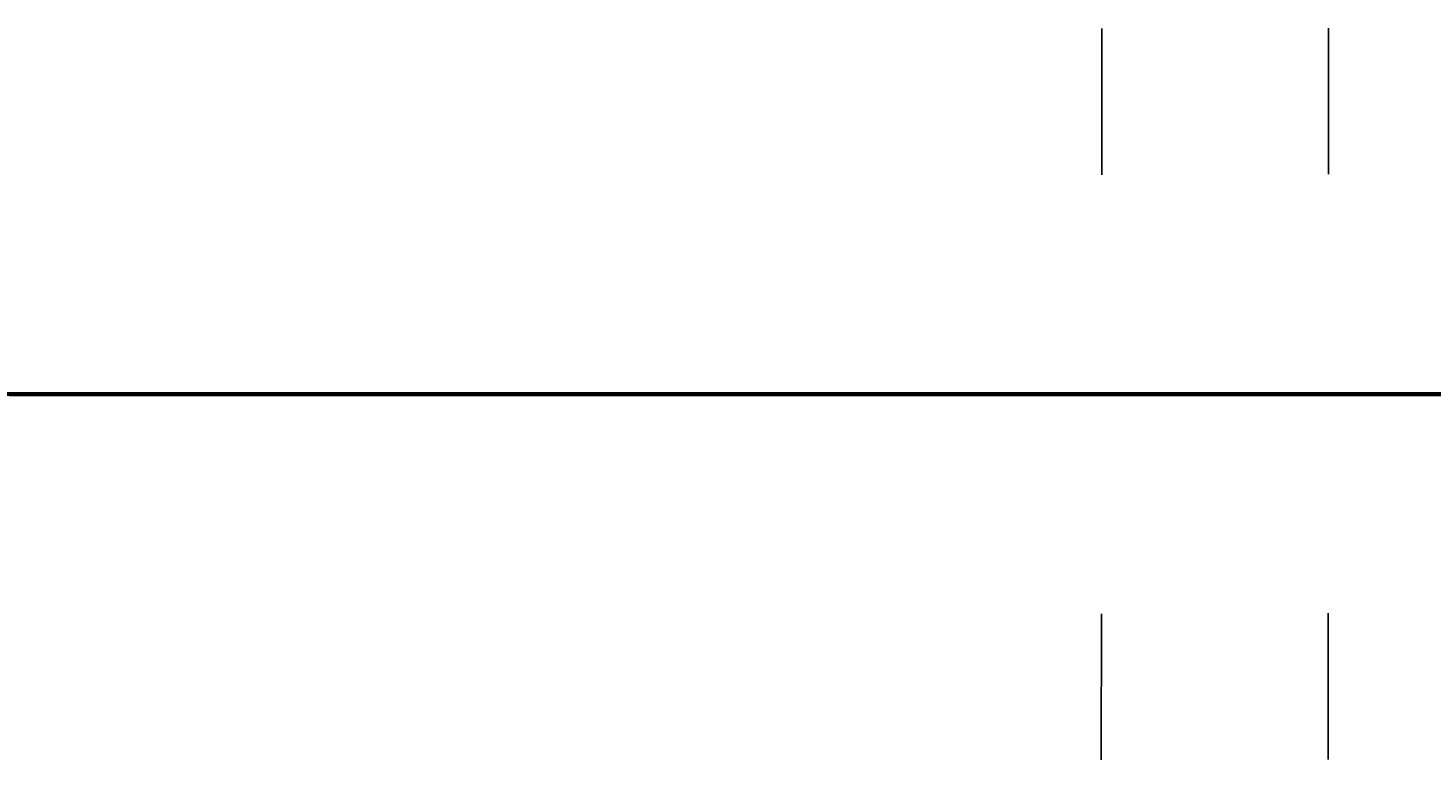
# Model space of a CAD drawing. Header units: millimetres. Extents: x -12354389001 to 271431, y -126469 to 48347.
# Tile 27 of 79: x -12343343971 to -12343024081, y -126173 to 41079. Entities that reach past the tile are written whole.
import ezdxf
from ezdxf.enums import TextEntityAlignment as Align

# ---------------------------------------------------------------- set-up
doc = ezdxf.new("R2010")
doc.units = ezdxf.units.MM
for name, pattern in [('1', [0]), ('4', [5, 3, -2]), ('BGS', [10, 0, 10])]:
    doc.linetypes.add(name, pattern=pattern)
doc.layers.get('0').update_dxf_attribs({"lineweight": 9})
doc.layers.add('00 opisy', color=7, linetype='Continuous', lineweight=25)
doc.layers.add('EBUPP', color=7, linetype='1', lineweight=30)
for name, color, linetype in [('EADOD', 7, 'Continuous'), ('EADTD', 7, 'Continuous'), ('EBUOA', 7, 'Continuous'), ('EBUPO', 5, '4'), ('EDZPD', 3, '1'), ('SDROK', 7, 'Continuous'), ('SDRPK', 7, '1'), ('SZNPM', 7, 'Continuous'), ('SZOPO', 7, 'BGS'), ('SZZPZ', 102, 'Continuous'), ('UCCOA', 6, 'Continuous'), ('UCCOO', 6, 'Continuous'), ('UCCPA', 6, '1'), ('UCCPOR', 6, '1'), ('UCCTO', 6, 'Continuous'), ('UEEOA', 1, 'Continuous'), ('UEEOO', 1, 'Continuous'), ('UEEPA', 1, '1'), ('UEEPON', 1, '1'), ('UEETO', 1, 'Continuous'), ('UGGPOR', 2, '1'), ('UKKOA', 7, 'Continuous'), ('UKKOO', 1, 'Continuous'), ('UKKPA', 1, '1'), ('UKKPB', 1, '1'), ('UKKTO', 1, 'Continuous'), ('UTTOO', 2, 'Continuous'), ('UTTPO', 1, '1'), ('UTTTO', 2, 'Continuous'), ('UWWOA', 5, 'Continuous'), ('UWWOO', 5, 'Continuous'), ('UWWPA', 5, '1'), ('UWWPO', 5, '4'), ('UWWTO', 5, 'Continuous'), ('WUKOS', 7, 'Continuous'), ('WUKPS', 7, '1'), ('ZAKRES', 2, '1')]:
    doc.layers.add(name, color=color, linetype=linetype)
doc.styles.get("Standard").update_dxf_attribs({"font": 'arial.ttf'})

# ---------------------------------------------------------------- blocks, each defined once
blk = doc.blocks.new('GRO')
blk.add_circle((0, 0), 0.09)
blk = doc.blocks.new('BUJ')
blk.add_circle((0, 0), 0.35)
blk = doc.blocks.new('OSM')
blk.add_line((0, 0.5), (0, 1.1667))
blk.add_circle((0, 0), 0.5)
blk = doc.blocks.new('DLI')
blk.add_circle((0, 0), 0.09)
for centre, start, end in [((0, 0.750093), 30.14144, 149.85856), ((-0.713298, 0.231779), 102.145781, 221.858708), ((0.713298, 0.231779), 318.141292, 77.854219), ((-0.440797, -0.606751), 174.149498, 293.852913), ((0.440797, -0.606751), 246.147087, 5.850502)]:
    blk.add_arc(centre, 0.75, start, end)
blk = doc.blocks.new('TRA')
for p, q in [((-5.5, 2.7539), (-5.5, 1.7539)), ((-4.5, 2.7539), (-4.5, 1.7539)), ((4.5, 2.7539), (4.5, 1.7539)), ((5.5, 2.7539), (5.5, 1.7539)), ((-0.5, -2.2461), (-0.5, -3.2461)), ((0.5, -2.2461), (0.5, -3.2461))]:
    blk.add_line(p, q)
blk = doc.blocks.new('DIG')
for p, q in [((-0.6024, 0.1875), (-0.9874, 1.3242)), ((-0.9874, 1.3242), (-0.0078, 0.6309)), ((-0.0078, 0.6309), (0.9542, 1.3483)), ((0.9542, 1.3483), (0.5976, 0.2024)), ((-1.5645, -0.5299), (-0.6024, 0.1875)), ((0.5976, 0.2024), (1.5772, -0.4909)), ((-0.3645, -0.515), (-1.5645, -0.5299)), ((0.0205, -1.6517), (-0.3645, -0.515)), ((0.3772, -0.5058), (0.0205, -1.6517)), ((1.5772, -0.4909), (0.3772, -0.5058))]:
    blk.add_line(p, q)
blk.add_circle((0, 0), 0.09)
blk = doc.blocks.new('WLZ')
blk.add_circle((0, 0), 0.4)
blk = doc.blocks.new('SLS')
blk.add_circle((0, 0), 0.35)
blk = doc.blocks.new('LAT')
for p, q in [((0, 1.2), (0, 2)), ((-2, 0), (-1.2, 0)), ((1.2, 0), (2, 0)), ((0, -1.2), (0, -2))]:
    blk.add_line(p, q)
blk = doc.blocks.new('STE')
for p, q in [((-1, 0.5), (-1, -0.5)), ((1, 0.5), (1, -0.5)), ((-1, 0), (1, 0))]:
    blk.add_line(p, q)
blk = doc.blocks.new('KRA')
for p, q in [((-0.75, -0.3571), (-0.75, 0.3571)), ((-0.75, 0.3571), (0.75, 0.3571)), ((-0.25, -0.3571), (-0.25, 0.3571)), ((0.25, -0.3571), (0.25, 0.3571)), ((0.75, 0.3571), (0.75, -0.3571)), ((0.75, -0.3571), (-0.75, -0.3571))]:
    blk.add_line(p, q)
blk = doc.blocks.new('ZAS')
for p, q in [((0.25, 0.25), (-0.25, 0.25)), ((-0.25, 0.25), (-0.25, -0.25)), ((0.25, -0.25), (0.25, 0.25)), ((-0.25, -0.25), (0.25, -0.25))]:
    blk.add_line(p, q)
blk = doc.blocks.new('WSP')
blk.add_circle((0, 0), 0.09)
blk = doc.blocks.new('Wrocławska 82')
at = {"layer": 'EBUPO', "linetype": '1'}
for p, q in [((-295376.28, 33907.14), (-295374.99, 33910.44)), ((-295370.43, 33908.76), (-295371.74, 33905.38)), ((-295371.74, 33905.38), (-295376.28, 33907.14))]:
    blk.add_line(p, q, dxfattribs=at)
at = {"layer": 'EBUPP', "linetype": '1'}
for p, q in [((-295381.76, 34156.88), (-295350.8, 34146.01)), ((-295370.45, 34141.16), (-295385.43, 34146.42)), ((-295371.61, 34097.59), (-295370.89, 34099.58)), ((-295370.85, 34097.31), (-295371.61, 34097.59)), ((-295372.2, 34093.57), (-295370.85, 34097.31)), ((-295373.56, 34091.61), (-295372.78, 34093.78)), ((-295372.78, 34093.78), (-295372.2, 34093.57)), ((-295373.05, 34091.43), (-295373.56, 34091.61)), ((-295374.48, 34087.45), (-295373.05, 34091.43)), ((-295376.07, 34085.41), (-295375.24, 34087.72)), ((-295375.24, 34087.72), (-295374.48, 34087.45)), ((-295375.43, 34085.18), (-295376.07, 34085.41)), ((-295376.88, 34081.15), (-295375.43, 34085.18)), ((-295377.9, 34079.51), (-295377.26, 34081.29)), ((-295377.26, 34081.29), (-295376.88, 34081.15)), ((-295377.48, 34079.36), (-295377.9, 34079.51)), ((-295378.91, 34075.39), (-295377.48, 34079.36)), ((-295361.86, 34055.89), (-295383.29, 34063.62)), ((-295394.24, 34020.77), (-295363.98, 34009.99)), ((-295378.65, 34000), (-295385.49, 34002.43)), ((-295368.79, 33996.49), (-295378.65, 34000)), ((-295376.82, 33958.66), (-295389.52, 33963.33)), ((-295381.72, 33945.33), (-295376.82, 33958.66)), ((-295374.98, 33910.44), (-295373.85, 33913.5)), ((-295373.85, 33913.5), (-295369.3, 33911.82)), ((-295370.43, 33908.76), (-295374.98, 33910.44)), ((-295381.51, 33827.59), (-295378.51, 33826.54)), ((-295378.51, 33826.54), (-295378.4, 33826.85)), ((-295378.4, 33826.85), (-295377.62, 33826.57)), ((-295377.62, 33826.57), (-295381.08, 33816.66)), ((-295407.16, 33785.02), (-295350.08, 33763.78)), ((-295383.41, 33750), (-295358.64, 33740.78))]:
    blk.add_line(p, q, dxfattribs=at)
at = {"layer": 'EDZPD', "linetype": '1'}
for p, q in [((-295363.48, 34169.37), (-295381.28, 34173.07)), ((-295374.36, 34161.45), (-295393.96, 34164.02)), ((-295374.36, 34161.45), (-295357.13, 34158.1)), ((-295433.2, 33724), (-295360.4, 33700.8))]:
    blk.add_line(p, q, dxfattribs=at)
at = {"layer": 'SDRPK', "linetype": '1'}
for p, q in [((-295386.39, 34178.41), (-295369.59, 34176.4)), ((-295367.9, 34162.52), (-295383.88, 34165.38)), ((-295370.69, 34140.48), (-295372.41, 34135.21)), ((-295394.9, 34138.18), (-295378.58, 34132.18)), ((-295373.65, 34126.51), (-295369.05, 34123.91)), ((-295370.95, 34120.91), (-295377.1, 34103.34)), ((-295377.1, 34103.34), (-295387.09, 34075.4)), ((-295378.01, 34059.08), (-295377.54, 34060.51)), ((-295374.86, 34059.54), (-295374.59, 34060.48)), ((-295377.14, 34060.36), (-295374.86, 34059.54)), ((-295375.77, 34057.6), (-295375.06, 34059.61)), ((-295376.73, 34058.73), (-295375.52, 34058.31)), ((-295370.55, 34057.98), (-295371.26, 34055.99)), ((-295371.26, 34055.99), (-295375.77, 34057.6)), ((-295395.12, 34035.99), (-295368.92, 34026.49)), ((-295360.73, 34017.5), (-295378.9, 34024.09)), ((-295374.3, 34017.4), (-295375.04, 34015.66)), ((-295371.34, 34016.14), (-295374.3, 34017.4)), ((-295372.78, 34016.75), (-295373.45, 34014.98)), ((-295372.08, 34014.4), (-295371.34, 34016.14)), ((-295375.04, 34015.66), (-295372.08, 34014.4)), ((-295377.22, 33997.88), (-295376.69, 33999.28)), ((-295373.44, 33996.48), (-295377.22, 33997.88)), ((-295378.22, 33995.11), (-295377.7, 33996.52)), ((-295364.39, 33993.27), (-295373.44, 33996.48)), ((-295370.5, 33992.19), (-295378.22, 33995.11)), ((-295375.75, 33962.18), (-295376.77, 33959.03)), ((-295375.75, 33962.18), (-295372.68, 33961.36)), ((-295378.69, 33953.57), (-295372.43, 33951.31)), ((-295380.54, 33915.57), (-295369.3, 33944.54)), ((-295366.77, 33917.41), (-295376.01, 33892.25)), ((-295376.01, 33892.25), (-295385.1, 33873.72)), ((-295385.1, 33873.72), (-295357.88, 33862.49)), ((-295378.84, 33790.65), (-295367.13, 33786.18)), ((-295377.58, 33776.47), (-295378.43, 33775.4)), ((-295376.96, 33774.79), (-295376.72, 33775.98)), ((-295378.42, 33775.39), (-295376.96, 33774.79)), ((-295372.61, 33774.65), (-295373.46, 33773.58)), ((-295371.99, 33772.97), (-295371.75, 33774.16)), ((-295373.45, 33773.57), (-295371.99, 33772.97)), ((-295376.85, 33746.89), (-295375.26, 33746.19)), ((-295371.2, 33745.34), (-295373.22, 33740.07)), ((-295406.48, 33741.82), (-295355.08, 33722.41)), ((-295380.86, 33674.66), (-295368.6, 33701.98)), ((-295375.71, 33700.54), (-295374.13, 33699.78)), ((-295374.13, 33699.78), (-295384.97, 33675.82))]:
    blk.add_line(p, q, dxfattribs=at)
at = {"layer": 'SDRPK', "linetype": '4'}
for p, q in [((-295380.56, 34173.14), (-295367.43, 34170.25)), ((-295382.11, 34157.68), (-295350.56, 34146.71)), ((-295375.59, 34141.85), (-295386.32, 34145.64)), ((-295375.25, 34142.84), (-295375.8, 34141.28)), ((-295373.84, 34140.59), (-295373.29, 34142.15)), ((-295375.8, 34141.28), (-295377.93, 34135)), ((-295375.8, 34141.28), (-295373.84, 34140.59)), ((-295370.77, 34140.26), (-295373.59, 34141.28)), ((-295373.84, 34140.59), (-295376.08, 34134.33)), ((-295371.2, 34140.26), (-295372.71, 34135.23)), ((-295385.31, 34137.69), (-295359.17, 34128.18)), ((-295372.71, 34135.23), (-295374.26, 34134.04)), ((-295374.26, 34134.04), (-295375.72, 34134.86)), ((-295368.39, 34108.75), (-295374.46, 34092.18)), ((-295374.46, 34092.18), (-295381.07, 34073.87)), ((-295384.99, 34063.2), (-295377.14, 34060.36)), ((-295397.98, 34041.82), (-295378.01, 34059.08)), ((-295396.68, 34041.37), (-295376.73, 34058.73)), ((-295373.49, 34056.78), (-295372.19, 34054.4)), ((-295372.19, 34054.4), (-295369.08, 34049.49)), ((-295398.66, 34042.09), (-295359.34, 34027.69)), ((-295361.27, 34026.75), (-295398.57, 34040.47)), ((-295383.55, 34017.68), (-295377.84, 34015.59)), ((-295377.84, 34015.59), (-295371.15, 34013.11)), ((-295371.15, 34013.11), (-295365.41, 34011.02)), ((-295377.7, 33996.52), (-295387.22, 34000)), ((-295375.39, 33997.25), (-295374.89, 33998.66)), ((-295374.87, 33997.5), (-295374.51, 33998.52)), ((-295373.22, 33998.06), (-295373.58, 33997.04)), ((-295372.84, 33997.93), (-295373.34, 33996.53)), ((-295377.22, 33997.88), (-295377.7, 33996.52)), ((-295373.58, 33997.04), (-295374.87, 33997.5)), ((-295373.34, 33996.53), (-295375.39, 33997.25)), ((-295383.16, 33982.15), (-295378.22, 33995.11)), ((-295376.74, 33994.47), (-295382.27, 33980.38)), ((-295374.83, 33965.5), (-295397.16, 33974.02)), ((-295375.75, 33962.18), (-295374.83, 33965.5)), ((-295392.61, 33965.04), (-295373.32, 33957.72)), ((-295378.18, 33954.95), (-295377.38, 33954.65)), ((-295377.91, 33954.85), (-295378.41, 33953.49)), ((-295377.64, 33954.75), (-295378.15, 33953.39)), ((-295377.38, 33954.65), (-295377.88, 33953.29)), ((-295377.88, 33953.29), (-295378.68, 33953.59)), ((-295371.82, 33823.65), (-295372.53, 33822.27)), ((-295370.85, 33823.37), (-295371.82, 33823.65)), ((-295372.53, 33822.27), (-295380.66, 33816.44)), ((-295380.82, 33814.48), (-295374.45, 33818.75)), ((-295374.45, 33818.75), (-295378.75, 33809.42)), ((-295374.71, 33807.58), (-295368.54, 33809.66)), ((-295378.75, 33809.42), (-295374.71, 33807.58)), ((-295355.56, 33737.19), (-295371.97, 33743.34))]:
    blk.add_line(p, q, dxfattribs=at)
at = {"layer": 'SDRPK', "linetype": '1'}
for centre, radius, start, end in [((-295406.0222, 33991.0115), 182.01, 75.993512, 83.579808), ((-295374.7749, 34136.3835), 2.64, 276.41272, 333.60847), ((-295381.8129, 34124.3837), 8.44, 335.54689, 67.47728), ((-295379.7295, 34124.3457), 6.58, 257.97847, 328.31947), ((-295371.5205, 33965.5423), 4.34, 254.505, 336.18736), ((-295377.1644, 33954.1741), 5.23, 9.75209, 42.68667), ((-295378.5062, 33953.8388), 6.61, 337.03716, 10.64666), ((-295385.0776, 33955.1436), 13.24, 260.90715, 342.94286), ((-295377.229, 33776.0863), 0.52, 348.20526, 132.44857), ((-295372.259, 33774.2663), 0.52, 348.20526, 132.44857), ((-295374.8395, 33745.8799), 2.25, 153.32549, 206.10155), ((-295377.1774, 33746.9153), 2.05, 278.90742, 339.28029), ((-295368.8463, 33738.8902), 4.53, 164.90318, 250.88172)]:
    blk.add_arc(centre, radius, start, end, dxfattribs=at)
at = {"layer": 'SZOPO', "linetype": 'BGS'}
for p, q in [((-295374.18, 34161.43), (-295410.41, 34165.91)), ((-295356.57, 34157.81), (-295374.18, 34161.43)), ((-295372.63, 33890.68), (-295359.6, 33926.29)), ((-295502.71, 33750), (-295351.53, 33696.25)), ((-295389.46, 33732.61), (-295368.78, 33724.94)), ((-295368.78, 33724.94), (-295376.68, 33705.46)), ((-295371.04, 33696.7), (-295394.68, 33706.74)), ((-295386.37, 33676.62), (-295374.15, 33704.03))]:
    blk.add_line(p, q, dxfattribs=at)
at = {"layer": 'UCCOA'}
blk.add_line((-295378.9394, 33986.441), (-295372.6206, 33986.441), dxfattribs=at)
at = {"layer": 'UCCOO'}
blk.add_line((-295383.7957, 34043.6014), (-295377.4769, 34043.6014), dxfattribs=at)
at = {"layer": 'UCCPOR', "linetype": '1'}
for p, q in [((-295378.25, 34061.77), (-295384.95, 34043.16)), ((-295372.82, 33991.63), (-295370.7, 33997.04)), ((-295369.73, 33996.83), (-295371.93, 33991.23)), ((-295372.82, 33991.63), (-295385.33, 33962.36)), ((-295365.59, 33988.47), (-295371.93, 33991.23)), ((-295372.35, 33990.43), (-295384.5, 33962)), ((-295365.29, 33987.36), (-295372.35, 33990.43)), ((-295381.15, 33946.88), (-295363.9, 33939.93)), ((-295365.2, 33939.36), (-295381.5, 33945.94)), ((-295374.77, 33912.25), (-295363.9, 33939.93)), ((-295365.2, 33939.36), (-295375.71, 33912.59)), ((-295375.71, 33912.59), (-295381.56, 33896.33)), ((-295380.64, 33895.95), (-295374.77, 33912.25))]:
    blk.add_line(p, q, dxfattribs=at)
at = {"layer": 'UCCTO'}
for p, q in [((-295380.1011, 33984.9933), (-295371.144, 33984.9933)), ((-295380.782, 33983.2698), (-295371.7706, 33983.2698)), ((-295377.38, 33979.76), (-295376.2627, 33980.3251)), ((-295376.2627, 33980.3251), (-295367.1971, 33980.3251))]:
    blk.add_line(p, q, dxfattribs=at)
at = {"layer": 'UEEPON', "linetype": '1'}
for p, q in [((-295379.67, 34173.27), (-295371.05, 34171.64)), ((-295380.43, 34163.3), (-295377.35, 34162.88)), ((-295377.35, 34162.88), (-295373.2, 34162.32)), ((-295373.2, 34162.32), (-295359.78, 34159.4)), ((-295379.93, 34160.87), (-295374.99, 34159.54)), ((-295374.99, 34159.54), (-295371.8, 34158.85)), ((-295371.8, 34158.85), (-295367.09, 34158.4)), ((-295372.76, 34141.93), (-295373.94, 34138.79)), ((-295373.94, 34138.79), (-295374.93, 34136.16)), ((-295374.93, 34136.16), (-295377.34, 34129.75)), ((-295382.1, 34131.53), (-295377.34, 34129.75)), ((-295377.34, 34129.75), (-295375.71, 34127.79)), ((-295375.71, 34127.79), (-295374.53, 34127.4)), ((-295374.53, 34127.4), (-295374.67, 34125.29)), ((-295374.53, 34127.4), (-295374.41, 34127.39)), ((-295374.67, 34125.29), (-295374.85, 34122.49)), ((-295374.85, 34122.49), (-295374.91, 34121.63)), ((-295370.65, 34120.04), (-295374.91, 34121.63)), ((-295362.65, 34121.52), (-295371.29, 34098.72)), ((-295378.71, 34118.85), (-295380.3, 34118.54)), ((-295371.38, 34098.42), (-295383.32, 34063.99)), ((-295372.4, 34047.39), (-295368.61, 34058.33)), ((-295373.31, 34044.73), (-295372.4, 34047.39)), ((-295375.59, 34038.15), (-295373.31, 34044.73)), ((-295394.31, 34038.65), (-295377.51, 34032.46)), ((-295377.51, 34032.46), (-295375.59, 34038.15)), ((-295377.51, 34032.46), (-295371.86, 34030.37)), ((-295371.4, 34030.19), (-295369.6, 34029.53)), ((-295379.89, 34016.71), (-295372.55, 34013.99)), ((-295372.55, 34013.99), (-295366.44, 34011.81)), ((-295367.03, 33988.23), (-295385, 33993.93)), ((-295370.97, 33973.49), (-295371.79, 33970.5)), ((-295371.79, 33970.5), (-295372.53, 33967.79)), ((-295372.53, 33967.79), (-295373.09, 33965.73)), ((-295373.09, 33965.73), (-295375.13, 33957.93)), ((-295377.17, 33957.8), (-295367.71, 33954.75)), ((-295372.28, 33931.77), (-295362.33, 33957.37)), ((-295380.63, 33945.45), (-295376.93, 33954.76)), ((-295376.68, 33954.57), (-295378.56, 33950.08)), ((-295378.56, 33950.08), (-295379.64, 33947.48)), ((-295372.61, 33931.87), (-295372.28, 33931.77)), ((-295372.28, 33931.77), (-295378.12, 33916.74)), ((-295379.72, 33912.43), (-295378.12, 33916.74)), ((-295380.93, 33853.39), (-295366.25, 33850.32)), ((-295385.17, 33745.42), (-295368.06, 33737.03))]:
    blk.add_line(p, q, dxfattribs=at)
for centre, radius, start, end in [((-295380.8525, 34125.7657), 7.24, 287.21311, 325.16373), ((-295377.4334, 33958.5289), 2.38, 262.35643, 345.42649), ((-295378.0371, 33954.8202), 1.38, 349.55461, 77.99064), ((-295378.4658, 33954.6462), 1.54, 4.2381, 63.9709)]:
    blk.add_arc(centre, radius, start, end, dxfattribs=at)
at = {"layer": 'UEETO'}
for p, q in [((-295372.7441, 34141.8782), (-295371.1928, 34138.3069)), ((-295371.1928, 34138.3069), (-295363.3429, 34135.7644)), ((-295377.73, 33956.17), (-295376.6534, 33955.0076)), ((-295376.6534, 33955.0076), (-295368.4563, 33955.0076)), ((-295382.4938, 33775.7388), (-295374.2425, 33775.7388))]:
    blk.add_line(p, q, dxfattribs=at)
at = {"layer": 'UGGPOR', "linetype": '1'}
for p, q in [((-295382.3, 34171.14), (-295378.15, 34170.63)), ((-295378.15, 34170.63), (-295365.65, 34168.32)), ((-295381.13, 34163.78), (-295373.19, 34162.64)), ((-295373.19, 34162.64), (-295358.13, 34159.54))]:
    blk.add_line(p, q, dxfattribs=at)
at = {"layer": 'UKKOA'}
for p, q in [((-295379.6108, 34155.6), (-295372.9662, 34155.6)), ((-295380.1246, 34130.6737), (-295373.8057, 34130.6737)), ((-295385.0019, 34100.12), (-295378.6831, 34100.12)), ((-295376.17, 34099.11), (-295378.6831, 34100.12)), ((-295383.7708, 34076.36), (-295377.452, 34076.36)), ((-295374.3845, 34055.9754), (-295376.9466, 34053.8562)), ((-295382.9397, 34053.8562), (-295376.9466, 34053.8562)), ((-295379.5797, 34022.0427), (-295377.3908, 34024.58)), ((-295377.3908, 34024.58), (-295371.3977, 34024.58)), ((-295372.46, 34015.56), (-295371.5008, 34014.38)), ((-295371.5008, 34014.38), (-295365.2471, 34014.38)), ((-295376.5689, 33995.9327), (-295379.2868, 33994.8553)), ((-295372.93, 33994.89), (-295374.4246, 33991.9922)), ((-295380.4177, 33991.9922), (-295374.4246, 33991.9922)), ((-295375.54, 33964.5), (-295375.9494, 33966.5702)), ((-295375.9494, 33966.5702), (-295369.9563, 33966.5702)), ((-295380.6532, 33962.5217), (-295374.9858, 33962.5217)), ((-295371.7595, 33959.2425), (-295365.5709, 33959.2425)), ((-295381.5267, 33939.6812), (-295375.2731, 33939.6812)), ((-295372.19, 33935.65), (-295374.2207, 33934.5427)), ((-295380.1487, 33934.5427), (-295374.2207, 33934.5427)), ((-295376.82, 33901.8), (-295379.6168, 33902.3659)), ((-295370.09, 33899.35), (-295371.2032, 33896.8259)), ((-295377.1963, 33896.8259), (-295371.2032, 33896.8259)), ((-295373.44, 33871.96), (-295371.9154, 33872.3156)), ((-295371.9154, 33872.3156), (-295365.5315, 33872.3156)), ((-295374.9933, 33831.9969), (-295368.6744, 33831.9969)), ((-295378.758, 33814.579), (-295372.374, 33814.579)), ((-295380.7537, 33782.4162), (-295374.3698, 33782.4162)), ((-295373.4224, 33739.5951), (-295367.1036, 33739.5951))]:
    blk.add_line(p, q, dxfattribs=at)
at = {"layer": 'UKKOO'}
blk.add_line((-295379.5308, 34178.57), (-295372.9514, 34178.57), dxfattribs=at)
at = {"layer": 'UKKPB', "linetype": '1'}
for p, q in [((-295381.85, 34175.35), (-295371.74, 34173.95)), ((-295371.74, 34173.95), (-295368.08, 34173.44)), ((-295385.89, 34143.14), (-295371.08, 34138.07)), ((-295379.95, 34133.9), (-295369.28, 34130.02)), ((-295367.45, 34122.76), (-295372.16, 34109.95)), ((-295372.16, 34109.95), (-295372.35, 34109.44)), ((-295372.35, 34109.44), (-295372.59, 34108.79)), ((-295372.59, 34108.79), (-295375.97, 34099.65)), ((-295375.89, 34099.22), (-295372.73, 34100.66)), ((-295375.97, 34099.65), (-295376.06, 34099.39)), ((-295376.06, 34099.39), (-295376.27, 34098.83)), ((-295375.92, 34098.94), (-295371.61, 34097.59)), ((-295376.27, 34098.83), (-295381.56, 34084.48)), ((-295380.36, 34057.9), (-295374.31, 34056.21)), ((-295374.31, 34056.21), (-295373.85, 34056.08)), ((-295373.85, 34056.08), (-295373.74, 34056.04)), ((-295373.74, 34056.04), (-295367.79, 34053.76)), ((-295371.64, 34022.5), (-295371.07, 34024.09)), ((-295372.91, 34019.36), (-295371.89, 34022.06)), ((-295379.49, 34021.64), (-295377.64, 34020.92)), ((-295377.64, 34020.92), (-295377.34, 34020.8)), ((-295377.34, 34020.8), (-295376.83, 34020.6)), ((-295376.83, 34020.6), (-295373.37, 34019.23)), ((-295373.37, 34019.23), (-295372.81, 34019)), ((-295372.81, 34019), (-295369.67, 34017.76)), ((-295372.75, 34016.74), (-295373.24, 34018.86)), ((-295376.39, 33996.19), (-295375.53, 33998.87)), ((-295376.39, 33996.19), (-295374.01, 33998.37)), ((-295378.9, 33996.89), (-295376.77, 33996.1)), ((-295371.68, 33995.4), (-295370.08, 33996)), ((-295376.21, 33995.9), (-295375.63, 33995.7)), ((-295375.63, 33995.7), (-295374.01, 33995.17)), ((-295372.68, 33995.03), (-295371.68, 33995.4)), ((-295374.01, 33995.17), (-295373.23, 33994.91)), ((-295379.35, 33965.91), (-295377.75, 33965.33)), ((-295377.75, 33965.33), (-295375.81, 33964.63)), ((-295375.24, 33964.44), (-295368.31, 33962.15)), ((-295375.53, 33964.17), (-295375.94, 33962.42)), ((-295375.94, 33962.42), (-295376.33, 33960.76)), ((-295376.33, 33960.76), (-295376.82, 33958.66)), ((-295368.03, 33948.7), (-295372.2, 33950.32)), ((-295369.68, 33942.8), (-295372.09, 33935.94)), ((-295379.05, 33937.88), (-295377.43, 33937.36)), ((-295377.43, 33937.36), (-295372.48, 33935.75)), ((-295372.09, 33935.94), (-295372.19, 33935.65)), ((-295376.73, 33902.09), (-295374.18, 33910.15)), ((-295376.54, 33901.7), (-295370.37, 33899.45)), ((-295373.52, 33871.98), (-295373.7, 33871.82)), ((-295373.14, 33871.89), (-295373.52, 33871.98)), ((-295364.37, 33870.02), (-295373.14, 33871.89)), ((-295373.7, 33871.82), (-295375.43, 33870.36)), ((-295371.12, 33853.63), (-295383.71, 33859.57)), ((-295371.12, 33853.38), (-295382.78, 33845.51)), ((-295383.16, 33835.68), (-295367.38, 33830.24)), ((-295367.2, 33829.86), (-295380.46, 33814.17)), ((-295374.63, 33778.5), (-295382.63, 33781.48)), ((-295371.17, 33777.2), (-295374.63, 33778.5)), ((-295364.09, 33774.56), (-295371.17, 33777.2)), ((-295377.89, 33737.1), (-295381.39, 33738.39)), ((-295376.66, 33736.65), (-295377.89, 33737.1)), ((-295358.86, 33730.04), (-295376.66, 33736.65))]:
    blk.add_line(p, q, dxfattribs=at)
at = {"layer": 'UKKTO'}
for p, q in [((-295379.1183, 34155.7117), (-295369.7813, 34155.7117)), ((-295386.5602, 34139.7568), (-295377.2231, 34139.7568)), ((-295372.53, 34100.48), (-295370.9336, 34101.6072)), ((-295387.913, 34100.22), (-295378.5759, 34100.22)), ((-295376.17, 34099.11), (-295378.5759, 34100.22)), ((-295384.1169, 34076.3714), (-295374.8341, 34076.3714)), ((-295374.03, 34056.13), (-295375.4941, 34053.7789)), ((-295384.8312, 34053.7789), (-295375.4941, 34053.7789)), ((-295379.77, 34021.75), (-295378.0212, 34023.7751)), ((-295378.0212, 34023.7751), (-295368.6841, 34023.7751)), ((-295373.09, 34019.12), (-295374.6104, 34017.0283)), ((-295383.9474, 34017.0283), (-295374.6104, 34017.0283)), ((-295372.46, 34015.56), (-295371.8162, 34013.8238)), ((-295371.8162, 34013.8238), (-295362.4248, 34013.8238)), ((-295384.5951, 33999.1533), (-295375.5294, 33999.1533)), ((-295376.51, 33995.95), (-295378.8344, 33993.8966)), ((-295386.1279, 33995.733), (-295376.8994, 33995.733)), ((-295372.93, 33994.89), (-295374.0466, 33991.4726)), ((-295383.3294, 33991.4726), (-295374.0466, 33991.4726)), ((-295382.6561, 33966.6807), (-295373.4276, 33966.6807)), ((-295375.54, 33964.5), (-295373.4276, 33966.6807)), ((-295381.1758, 33962.6622), (-295372.2187, 33962.6622)), ((-295373.9812, 33958.2898), (-295364.7527, 33958.2898)), ((-295382.3487, 33940.0129), (-295373.1745, 33940.0129)), ((-295372.19, 33935.65), (-295373.7959, 33933.5808)), ((-295383.0244, 33933.5808), (-295373.7959, 33933.5808)), ((-295376.82, 33901.8), (-295379.5134, 33902.887)), ((-295373.44, 33871.96), (-295371.7306, 33872.4326)), ((-295371.7306, 33872.4326), (-295362.3935, 33872.4326)), ((-295377.581, 33832.2839), (-295368.2983, 33832.2839)), ((-295379.4829, 33814.2381), (-295370.5258, 33814.2381)), ((-295381.6712, 33781.6003), (-295372.3341, 33781.6003)), ((-295373.7929, 33737.3873), (-295365.7586, 33737.3873))]:
    blk.add_line(p, q, dxfattribs=at)
at = {"layer": 'UTTPO', "linetype": '1'}
for p, q in [((-295383.63, 34172.9), (-295364.73, 34170.03)), ((-295386.65, 34144.62), (-295372.99, 34138.96)), ((-295370.87, 34141.31), (-295372.99, 34138.96)), ((-295372.99, 34138.96), (-295377.75, 34126.87)), ((-295377.75, 34126.87), (-295377.86, 34124.4)), ((-295377.86, 34124.4), (-295376.76, 34122.67)), ((-295376.76, 34122.67), (-295375.18, 34121.3)), ((-295375.18, 34121.3), (-295370.38, 34119.21)), ((-295376.11, 34094.52), (-295368.09, 34116.82)), ((-295387.15, 34062.59), (-295376.11, 34094.52)), ((-295381.33, 34051.44), (-295377.7, 34061.61)), ((-295378.47, 34059.12), (-295386.29, 34061.29)), ((-295374.32, 34060.38), (-295375.41, 34057.43)), ((-295375.41, 34057.43), (-295378.47, 34059.12)), ((-295382.27, 34039.09), (-295375.41, 34057.43)), ((-295382.27, 34039.09), (-295374.68, 34036.57)), ((-295374.68, 34036.57), (-295362.97, 34033.44)), ((-295395.08, 34022.87), (-295366.83, 34012.15))]:
    blk.add_line(p, q, dxfattribs=at)
at = {"layer": 'UWWPO', "linetype": '1'}
for p, q in [((-295384.45, 34138.2), (-295377.69, 34135.73)), ((-295377.69, 34135.73), (-295358.36, 34128.71)), ((-295394.43, 34043.01), (-295354.84, 34027.39)), ((-295372.77, 33939.95), (-295386.83, 33944.99)), ((-295372.77, 33939.95), (-295372.43, 33940.91)), ((-295367.43, 33938.03), (-295372.77, 33939.95)), ((-295387.56, 33933.48), (-295376.7, 33929.18)), ((-295376.7, 33929.18), (-295372.32, 33927.68)), ((-295366.96, 33925.67), (-295372.32, 33927.68)), ((-295369.66, 33918.21), (-295372.15, 33911.31)), ((-295372.15, 33911.31), (-295376.89, 33897.77)), ((-295376.89, 33897.77), (-295377.53, 33895.94)), ((-295377.53, 33895.94), (-295380.08, 33888.68))]:
    blk.add_line(p, q, dxfattribs=at)
at = {"layer": 'UWWTO'}
for p, q in [((-295372.36, 33941.08), (-295373.5861, 33938.8586)), ((-295382.5974, 33938.8586), (-295373.5861, 33938.8586)), ((-295373.4005, 33909.4886), (-295364.3891, 33909.4886))]:
    blk.add_line(p, q, dxfattribs=at)
at = {"layer": 'WUKPS', "linetype": '1'}
for p, q in [((-295384.32, 34160.66), (-295370.83, 34158.3)), ((-295377.57, 34159.48), (-295377.79, 34158.18)), ((-295375.6, 34159.14), (-295375.71, 34158.47)), ((-295378.28, 34158.28), (-295382.96, 34158.92)), ((-295373.63, 34158.79), (-295373.88, 34157.37)), ((-295371.66, 34158.45), (-295371.79, 34157.68)), ((-295375.28, 34157.7), (-295378.28, 34158.28)), ((-295363.67, 34154.94), (-295375.28, 34157.7)), ((-295388.34, 34141.26), (-295378.46, 34137.61)), ((-295377.59, 34136.08), (-295389.98, 34140.8)), ((-295378.44, 34137.6), (-295378.65, 34137.08)), ((-295378.46, 34137.61), (-295377.23, 34137.11)), ((-295377.16, 33944.74), (-295377.08, 33944.59)), ((-295378.06, 33944.31), (-295377.99, 33944.15)), ((-295382.01, 33882.81), (-295376.01, 33892.25)), ((-295381.53, 33881.04), (-295376.01, 33892.25)), ((-295376.32, 33891.75), (-295376.27, 33891.72)), ((-295376.86, 33890.91), (-295376.79, 33890.86)), ((-295377.4, 33890.07), (-295377.16, 33889.92)), ((-295377.93, 33889.22), (-295377.77, 33889.12)), ((-295378.47, 33888.38), (-295378.05, 33888.11)), ((-295380.71, 33793.26), (-295370.61, 33790.5)), ((-295377.65, 33792.42), (-295377.92, 33791.43)), ((-295375.72, 33791.89), (-295376.31, 33789.72)), ((-295373.79, 33791.37), (-295374.11, 33790.18)), ((-295371.86, 33790.84), (-295372.56, 33788.28)), ((-295370.17, 33789.95), (-295371.26, 33789.07))]:
    blk.add_line(p, q, dxfattribs=at)
blk.add_arc((-295383.3355, 33956.6216), 13.39, 250.11454, 299.60799, dxfattribs=at)
at = {"layer": 'ZAKRES', "linetype": '1'}
for p, q in [((-295384.45, 34162.74), (-295374.16, 34161.44)), ((-295374.16, 34161.44), (-295343.86, 34155.36)), ((-295376.66, 33706.08), (-295431.32, 33723.42)), ((-295360.06, 33700.66), (-295376.66, 33706.08))]:
    blk.add_line(p, q, dxfattribs=at)
at = {"layer": 'EADOD'}
blk.add_blockref('GRO', (-295374.36, 34161.45), dxfattribs=at)
at = {"layer": 'EBUOA'}
for p in [(-295374.81, 33910), (-295370.85, 33908.55), (-295375.85, 33907.31), (-295371.92, 33905.81)]:
    blk.add_blockref('BUJ', p, dxfattribs=at)
at = {"layer": 'SZNPM'}
blk.add_blockref('OSM', (-295375.27, 34129.53), dxfattribs=at)
at = {"layer": 'SZZPZ'}
for name, p in [('DLI', (-295380.17, 34173.26)), ('DLI', (-295373.54, 34159.59)), ('TRA', (-295382.34, 34140.5)), ('TRA', (-295378.53, 34122.25)), ('DIG', (-295371.14, 34115.03)), ('TRA', (-295370.83, 34109)), ('DLI', (-295376.17, 34103.61)), ('DLI', (-295375.99, 34101.97)), ('DIG', (-295378.73, 34094.48)), ('DIG', (-295380.19, 34091.27)), ('TRA', (-295377.67, 34046.71)), ('TRA', (-295369.62, 34037.89)), ('TRA', (-295378.85, 34037.38)), ('DIG', (-295377.45, 34036.46)), ('DIG', (-295374.49, 34035.39)), ('DIG', (-295377.41, 34030.95)), ('DIG', (-295373.62, 34029.65)), ('DIG', (-295370.73, 34028.64)), ('TRA', (-295381.75, 34020.88)), ('TRA', (-295377.85, 34019.4)), ('TRA', (-295372.96, 34017.96)), ('TRA', (-295368.48, 34016.39)), ('TRA', (-295368.96, 33980.7)), ('TRA', (-295370.59, 33971.59)), ('DLI', (-295377.8, 33969.13)), ('DLI', (-295370.23, 33966.52)), ('DLI', (-295377.06, 33949.42)), ('DLI', (-295371.15, 33920.87)), ('DLI', (-295372.83, 33917.54)), ('DLI', (-295374.75, 33912.7)), ('DLI', (-295376.27, 33908.52)), ('DLI', (-295377.66, 33903.98)), ('DLI', (-295379.53, 33899.53)), ('TRA', (-295378.16, 33858.41)), ('TRA', (-295375.47, 33841.62)), ('DLI', (-295370.34, 33837.64)), ('TRA', (-295372.12, 33797.85)), ('DLI', (-295373.09, 33706.56)), ('DLI', (-295378.91, 33704.32)), ('DLI', (-295371.13, 33704.32)), ('DLI', (-295372.28, 33702.17)), ('DLI', (-295372.83, 33701.33))]:
    blk.add_blockref(name, p, dxfattribs=at)
at = {"layer": 'UCCPA'}
blk.add_blockref('WLZ', (-295377.38, 33979.76), dxfattribs=at)
at = {"layer": 'UEEPA'}
for name, p, rotation in [('STE', (-295372.76, 34141.93), 342.3), ('LAT', (-295374.16, 34127.32), 91.88999500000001), ('LAT', (-295371.23, 34098.67), 87.150007), ('LAT', (-295371.62, 34030.31), 89.99999900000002), ('STE', (-295377.73, 33956.17), 69.880011), ('LAT', (-295372.86, 33931.97), 89.99999900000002), ('LAT', (-295370.66, 33895.09), 85.91)]:
    blk.add_blockref(name, p, dxfattribs=dict(at, rotation=rotation))
for p in [(-295374.16, 34127.32), (-295371.25, 34098.65), (-295371.62, 34030.31), (-295372.86, 33931.97)]:
    blk.add_blockref('SLS', p, dxfattribs=at)
at = {"layer": 'UKKPA'}
for p in [(-295370.8, 34137.96), (-295376.51, 33995.95), (-295372.93, 33994.89), (-295375.54, 33964.5)]:
    blk.add_blockref('WLZ', p, dxfattribs=at)
for name, p, rotation in [('KRA', (-295372.53, 34100.48), 69.659996), ('WLZ', (-295376.17, 34099.11), 69.779989), ('WLZ', (-295374.03, 34056.13), 344.3900009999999), ('KRA', (-295371.86, 34022.31), 340.0299999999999), ('WLZ', (-295373.09, 34019.12), 338.36), ('WLZ', (-295372.46, 34015.56), 286.639998), ('KRA', (-295372.42, 33950.44), 71.75000700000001), ('WLZ', (-295372.19, 33935.65), 70.619993), ('WLZ', (-295376.82, 33901.8), 293.176694), ('WLZ', (-295373.44, 33871.96), 347.93), ('KRA', (-295375.64, 33870.18), 337.049999), ('WLZ', (-295370.85, 33853.51), 347.93), ('KRA', (-295378.82, 33789.84), 69.130001)]:
    blk.add_blockref(name, p, dxfattribs=dict(at, rotation=rotation))
at = {"layer": 'UWWPA'}
blk.add_blockref('ZAS', (-295372.36, 33941.08), dxfattribs=at)
at = {"layer": 'WUKOS'}
for p in [(-295375.89, 34141.55), (-295374.34, 34133.83), (-295374.16, 34127.23), (-295373.48, 34126.59), (-295372.04, 34118.12), (-295377.45, 34117.99), (-295375.06, 34109.5), (-295373.76, 34091.6), (-295377.36, 34030.98), (-295371.89, 34022.29), (-295372.01, 34021.2), (-295376.58, 33975.86), (-295377.43, 33969.15), (-295375.63, 33962.35), (-295376.55, 33958.58), (-295371.92, 33955.32), (-295372.43, 33950.44), (-295375.03, 33946.35), (-295372.35, 33941.18), (-295375.41, 33929.2), (-295378.32, 33921.78), (-295374.03, 33913.8), (-295376.51, 33906.98), (-295376.25, 33892.06), (-295372.29, 33890.35), (-295375.66, 33870.06), (-295377.29, 33826.65), (-295371.92, 33823.68), (-295374.3, 33818.77), (-295374.56, 33807.32), (-295378.72, 33789.75), (-295371.62, 33774.66), (-295372.3, 33743.34), (-295373.08, 33740.79), (-295373.13, 33736.66), (-295376.43, 33705.64)]:
    blk.add_blockref('WSP', p, dxfattribs=at)
at = {"layer": 'EADOD', "oblique": 15}
blk.add_text('Czyżewskiego', height=2.5, rotation=349.88, dxfattribs=at).set_placement((-295375.06, 34168.49), align=Align.TOP_LEFT)
at = {"layer": 'EADTD', "oblique": 15}
for s, rotation, p in [('40', 340.15, (-295372.59, 34063.03)), ('104', 250.60103, (-295372.53, 33912.7)), ('52', 159.59, (-295377.04, 33770.55))]:
    blk.add_text(s, height=2.5, rotation=rotation, dxfattribs=at).set_placement(p, align=Align.TOP_LEFT)
at = {"layer": 'EBUOA', "oblique": 15}
for p in [(-295372.17, 34147.09), (-295372.66, 33910.61)]:
    blk.add_text('i', height=2.5, dxfattribs=at).set_placement(p)
at = {"layer": 'SDROK', "oblique": 15}
for s, rotation, p in [('bet.', 70.30001, (-295376.5, 34136.45)), ('bet.', 340.39, (-295374.26, 34058)), ('j.asf.', 340.06, (-295380.48, 34027.42))]:
    blk.add_text(s, height=1.5, rotation=rotation, dxfattribs=at).set_placement(p)
for s, p in [('wyw.', (-295379.44, 33973.16)), ('bet.', (-295374.07, 33813.13))]:
    blk.add_text(s, height=1.5, dxfattribs=at).set_placement(p)
at = {"layer": 'SZNPM', "oblique": 15}
blk.add_text('%%U5000', height=1.8, dxfattribs=at).set_placement((-295378.93, 34128.37))
at = {"layer": 'UCCOA', "oblique": 15}
for s, p in [('217.30', (-295378.78, 33987.04)), ('215.60', (-295378.95, 33985.64)), ('ndo.', (-295381.27, 33981.23)), ('c', (-295378.41, 33980.5)), ('215.30', (-295383.01, 33976.08))]:
    blk.add_text(s, height=1.8, dxfattribs=at).set_placement(p)
at = {"layer": 'UCCOO', "oblique": 15}
for s, p in [('217.73', (-295383.63, 34044.2)), ('216.15', (-295383.91, 34042.77)), ('ndn.', (-295376.29, 33979.5))]:
    blk.add_text(s, height=1.8, dxfattribs=at).set_placement(p)
for s, rotation, p in [('c.o.', 68.36999, (-295374.59, 33985.44)), ('c.o', 338.34, (-295376.26, 33944.06))]:
    blk.add_text(s, height=1.8, rotation=rotation, dxfattribs=at).set_placement(p)
at = {"layer": 'UCCTO', "oblique": 15}
for s, rotation, p in [('1-1.1/28', 66.55606, (-295375.92, 33987.06)), ('1-1.2/16', 338.16768, (-295375.49, 33945.57))]:
    blk.add_text(s, height=1.5, rotation=rotation, dxfattribs=at).set_placement(p, align=Align.TOP_LEFT)
for s, p in [('971a-2-16', (-295379.97, 33985.49)), ('971a-2-15', (-295380.65, 33983.77)), ('971a-2-14', (-295376.13, 33980.83))]:
    blk.add_text(s, height=1.5, dxfattribs=at).set_placement(p)
at = {"layer": 'UEEOA', "oblique": 15}
for p in [(-295374.58, 34143.12), (-295376.89, 33958.68)]:
    blk.add_text('e', height=1.8, dxfattribs=at).set_placement(p, align=Align.TOP_LEFT)
at = {"layer": 'UEEOO', "oblique": 15}
for s, rotation, p in [('eWA', 352.29, (-295381.98, 34163.43)), ('eNA', 69.40001, (-295376.79, 34135.44)), ('eNA', 86.15001, (-295375.81, 34123.69)), ('eNA', 70.94, (-295373.91, 34046.75)), ('eNA', 74.68999, (-295372.94, 33970.68)), ('eNA', 67.33, (-295378.86, 33949.53))]:
    blk.add_text(s, height=1.8, rotation=rotation, dxfattribs=at).set_placement(p, align=Align.TOP_LEFT)
blk.add_text('e', height=1, dxfattribs=at).set_placement((-295376.74, 33957.24), align=Align.TOP_LEFT)
at = {"layer": 'UEETO', "oblique": 15}
for s, rotation, p in [('1-2.1/1', 354.2072, (-295379.4, 34162.99)), ('1-1.2/3', 70.39591, (-295375.94, 34137.35)), ('1-1.1/35', 85.11833, (-295374.71, 34122.28)), ('1-1.2/16', 72.58203, (-295375.07, 34042.64)), ('1-1.2/29', 77.27566, (-295372.15, 33972.87)), ('1-1.2/30', 67.3403, (-295378.67, 33949.33)), ('1-1.1/43', 70.89408, (-295380.08, 33914.22)), ('1-1.3/40', 331.78224, (-295373.76, 33741.09))]:
    blk.add_text(s, height=1.5, rotation=rotation, dxfattribs=at).set_placement(p, align=Align.TOP_LEFT)
for s, p in [('971a-2-6', (-295376.52, 33955.51)), ('971a-2-5', (-295382.36, 33776.24))]:
    blk.add_text(s, height=1.5, dxfattribs=at).set_placement(p)
at = {"layer": 'UKKOA', "oblique": 15}
for s, p in [('220.03', (-295379.45, 34158)), ('218.68', (-295385.81, 34142.13)), ('k', (-295371.55, 34137.63)), ('216.75', (-295380.21, 34131.25)), ('ndn', (-295373.46, 34102.18)), ('k', (-295376.08, 34098.14)), ('215.38', (-295383.82, 34076.34)), ('k', (-295374.36, 34055.55)), ('215.08', (-295379.93, 34054.85)), ('215.00', (-295377.49, 34024.66)), ('k', (-295373.69, 34020.71)), ('k', (-295371.65, 34017.26)), ('215.83', (-295371.52, 34014.6)), ('217.22', (-295385.71, 33998.24)), ('215.55', (-295385.75, 33996.84)), ('k', (-295376.6, 33995.64)), ('k', (-295372.65, 33994.6)), ('217.01', (-295375.79, 33968.97)), ('ndo.', (-295375.06, 33967.54)), ('k', (-295374.71, 33965.16)), ('217.11', (-295380.49, 33964.92)), ('215.31', (-295380.66, 33963.46)), ('214.72', (-295381.56, 33939.74)), ('k', (-295371.45, 33936.86)), ('214.80', (-295377.04, 33934.6)), ('214.15', (-295382.45, 33903.32)), ('k', (-295377.36, 33900.99)), ('213.85', (-295373.98, 33896.87)), ('214.75', (-295371.75, 33874.72)), ('k', (-295374.11, 33873.51)), ('213.67', (-295371.97, 33873.27)), ('212.51', (-295371.58, 33832.86)), ('212.68', (-295378.65, 33814.6)), ('211.81', (-295380.55, 33782.38))]:
    blk.add_text(s, height=1.8, dxfattribs=at).set_placement(p, align=Align.TOP_LEFT)
blk.add_text('218.38', height=1.8, dxfattribs=at).set_placement((-295379.96, 34132.17), align=Align.MIDDLE_LEFT)
for rotation, p in [(69.79999, (-295373.33, 34110.35)), (70.23999, (-295372.06, 34025)), (338.36, (-295376.99, 34021.73))]:
    blk.add_text('k', height=1.8, rotation=rotation, dxfattribs=at).set_placement(p, align=Align.TOP_LEFT)
for s, p in [('218.30', (-295378.04, 34100.72)), ('217.12', (-295373.78, 33992.59)), ('216.26', (-295364.93, 33959.84)), ('216.10', (-295373.58, 33935.14)), ('215.17', (-295370.56, 33897.43)), ('213.25', (-295366.46, 33740.2))]:
    blk.add_text(s, height=1.8, dxfattribs=at).set_placement(p, align=Align.RIGHT)
for s, p in [('218.00', (-295383.61, 34076.96)), ('217.12', (-295377.23, 34025.18)), ('217.39', (-295371.34, 34014.98)), ('216.22', (-295381.37, 33940.28)), ('214.78', (-295378.6, 33815.18)), ('213.24', (-295380.59, 33783.02))]:
    blk.add_text(s, height=1.8, dxfattribs=at).set_placement(p)
for s, p in [('217.81', (-295376.3, 34056.26)), ('214.67', (-295368.03, 33834.4))]:
    blk.add_text(s, height=1.8, dxfattribs=at).set_placement(p, align=Align.TOP_RIGHT)
at = {"layer": 'UKKOO', "oblique": 15}
blk.add_text('220.68', height=1.8, dxfattribs=at).set_placement((-295379.37, 34179.17))
for s, p in [('219.36', (-295379.37, 34178.65)), ('215.76', (-295382.08, 33994.92)), ('215.72', (-295377.26, 33992.14))]:
    blk.add_text(s, height=1.8, dxfattribs=at).set_placement(p, align=Align.TOP_LEFT)
for s, rotation, p in [('k300', 352.11, (-295371.61, 34175.06)), ('kA', 339.72, (-295380.59, 33998.72)), ('kA', 341.65, (-295374.95, 33996.54)), ('kA', 340.21, (-295380, 33967.17)), ('kA', 76.85, (-295377.28, 33961.69)), ('kA', 342, (-295376.83, 33938.45)), ('ks150', 72.47444, (-295377.13, 33904.22)), ('ks200', 341.1008, (-295374.18, 33902.09)), ('kA niecz', 334.74, (-295384.25, 33861.22)), ('k200A niecz', 33.99999, (-295386.16, 33844.9)), ('k250', 339.54, (-295373.22, 33779.31)), ('k400', 339.74, (-295380.92, 33739.45))]:
    blk.add_text(s, height=1.8, rotation=rotation, dxfattribs=at).set_placement(p, align=Align.TOP_LEFT)
at = {"layer": 'UKKTO', "oblique": 15}
for s, p in [('921c-4-27', (-295378.98, 34157.71)), ('921c-4-25', (-295386.43, 34141.76)), ('921c-4-1', (-295386.67, 34022.39)), ('921c-4-48', (-295371.68, 34015.82)), ('921c-4-18', (-295384.46, 34001.15)), ('1-1.2/26', (-295384.93, 34000.98)), ('971a-2-86', (-295385.99, 33997.73)), ('971a-2-91', (-295381.04, 33964.66))]:
    blk.add_text(s, height=1.5, dxfattribs=at).set_placement(p, align=Align.TOP_LEFT)
for s, rotation, p in [('1-1.1/39', 72.49914, (-295373.63, 34109.07)), ('1-1.3/24', 72.75855, (-295372.61, 34022.95)), ('1-1.1/50', 340.21424, (-295385.3, 34025.01)), ('1-1.1/51', 342.00875, (-295377.96, 34022.07)), ('1-1.1/53', 341.74244, (-295371.66, 34019.48)), ('1-1.2/23', 75.23081, (-295377.28, 33996.26)), ('1-1.2/21', 20.39488, (-295372.41, 33994.95)), ('1-1.1/60', 342.28022, (-295376.64, 33995.66)), ('1-1.2/34', 77.47119, (-295375.98, 33960.38)), ('1-1.1/73', 341.56505, (-295378.68, 33966.64)), ('1-1.1/72', 342.48488, (-295372.3, 33964.61)), ('1-1.1/71', 343.9942, (-295380.66, 33939.41)), ('1-1.2/26', 72.41581, (-295375.15, 33906.45)), ('1-1.1/99', 340.29634, (-295375.25, 33901.06)), ('1-1.1/7', 336.17726, (-295379.89, 33859)), ('1-1.1/91', 340.83503, (-295382.15, 33836.57)), ('1-1.1/131', 340.98937, (-295378.31, 33738.32))]:
    blk.add_text(s, height=1.5, rotation=rotation, dxfattribs=at).set_placement(p, align=Align.TOP_LEFT)
blk.add_text('921c-4-10', height=1.5, rotation=70.24499, dxfattribs=at).set_placement((-295371.36, 34101.9))
for s, p in [('921c-4-35', (-295378.04, 34100.72)), ('971a-2-92', (-295372.89, 33967.18)), ('971a-2-55', (-295367.76, 33832.78))]:
    blk.add_text(s, height=1.5, dxfattribs=at).set_placement(p, align=Align.RIGHT)
for s, p in [('921c-4-36', (-295383.98, 34076.87)), ('921c-4-51', (-295387.79, 34028.3)), ('921c-4-50', (-295377.89, 34024.28)), ('971a-2-96', (-295382.21, 33940.51)), ('971a-2-54', (-295371.6, 33872.93)), ('971a-2-61', (-295379.35, 33814.74)), ('971a-2-74', (-295381.54, 33782.1))]:
    blk.add_text(s, height=1.5, dxfattribs=at).set_placement(p)
for s, p in [('921c-4-38', (-295374.96, 34055.78)), ('921c-4-49', (-295374.07, 34019.03)), ('971a-2-87', (-295378.3, 33995.9)), ('971a-2-88', (-295373.51, 33993.47)), ('971a-2-93', (-295364.22, 33960.29)), ('971a-2-95', (-295373.26, 33935.58)), ('971a-4-1', (-295365.22, 33739.39))]:
    blk.add_text(s, height=1.5, dxfattribs=at).set_placement(p, align=Align.TOP_RIGHT)
at = {"layer": 'UTTOO', "oblique": 15}
for rotation, p in [(302.18263, (-295377.48, 34124.2)), (72.26, (-295377.1, 34092.4)), (65.80001, (-295379.55, 34047.75)), (341.72289, (-295378.79, 34016.98))]:
    blk.add_text('tA', height=1.8, rotation=rotation, dxfattribs=at).set_placement(p)
at = {"layer": 'UTTTO', "oblique": 15}
for s, rotation, p in [('1-1.1/32', 300.90438, (-295378.37, 34124.81)), ('1-1.1/32', 74.36324, (-295378.93, 34089.1)), ('1-1.1/43', 338.94109, (-295379.5, 34017.96))]:
    blk.add_text(s, height=1.5, rotation=rotation, dxfattribs=at).set_placement(p, align=Align.TOP_LEFT)
at = {"layer": 'UWWOA', "oblique": 15}
blk.add_text('w', height=1.8, dxfattribs=at).set_placement((-295372.89, 33941.87))
at = {"layer": 'UWWOO', "oblique": 15}
blk.add_text('wA', height=1.8, rotation=70.68999, dxfattribs=at).set_placement((-295377.15, 33897.49))
at = {"layer": 'UWWTO', "oblique": 15}
for s, p in [('971a-2-18', (-295373.05, 33939.36)), ('971a-2-13', (-295363.85, 33909.99))]:
    blk.add_text(s, height=1.5, dxfattribs=at).set_placement(p, align=Align.RIGHT)
at = {"layer": 'WUKOS', "oblique": 15}
for s, p in [('220.31', (-295384.07, 34178.83)), ('218.48', (-295380.31, 34140.5)), ('218.56', (-295380.67, 34130.02)), ('21840', (-295378.28, 34126.34)), ('218.43', (-295383.98, 34119.31)), ('218.26', (-295371.99, 34117.17)), ('218.18', (-295377.53, 34116.92)), ('218.14', (-295379.11, 34108.66)), ('217.88', (-295377.96, 34090.51)), ('218.23', (-295381.07, 34086.73)), ('218.10', (-295383.78, 34079.92)), ('217.57', (-295380.12, 34037.93)), ('217.53', (-295376.89, 34031.09)), ('217.18', (-295382.33, 34025.7)), ('217.23', (-295376.68, 33974.73)), ('217.05', (-295376.69, 33969.69)), ('217.93', (-295375.26, 33962.49)), ('216.86', (-295376.2, 33958.92)), ('216.36', (-295371.78, 33955.56)), ('216.18', (-295372.1, 33951.22)), ('216.34', (-295374.74, 33946.27)), ('216.28', (-295371.79, 33941.41)), ('216.32', (-295384.88, 33936.65)), ('216.60', (-295384.59, 33934.35)), ('216.04', (-295382, 33930.17)), ('216.61', (-295385.83, 33929.99)), ('216.04', (-295379.7, 33928.17)), ('215.81', (-295377.78, 33913.93)), ('214.45', (-295380.83, 33905.99)), ('215.35', (-295380.35, 33892.14)), ('215.20', (-295372.05, 33890.64)), ('214.88', (-295384.52, 33873.91)), ('214.68', (-295374.73, 33869.9)), ('215.08', (-295381.24, 33848.39)), ('214.98', (-295375.01, 33836.18)), ('215.18', (-295383.68, 33833.53)), ('214.75', (-295376.97, 33826.73)), ('214.85', (-295375.94, 33823.76)), ('214.76', (-295373.97, 33819.14)), ('214.94', (-295380.63, 33816.93)), ('214.79', (-295381.22, 33810.12)), ('214.75', (-295374.72, 33806.16)), ('214.88', (-295381.37, 33806.05)), ('212.97', (-295378.8, 33788.55)), ('213.28', (-295381.31, 33746.6)), ('213.30', (-295376.42, 33743.14)), ('213.25', (-295382.95, 33743.03)), ('213.23', (-295377.45, 33740.7)), ('213.05', (-295372.68, 33736.7)), ('213.07', (-295382.57, 33730.48)), ('212.75', (-295376.07, 33705.39)), ('211.93', (-295384.05, 33682.72))]:
    blk.add_text(s, height=1.8, dxfattribs=at).set_placement(p)
for s, rotation, p in [('218.32', 340.2, (-295374.86, 34132.69)), ('218.24', 267.8, (-295373.11, 34126.14)), ('218.18', 69.16, (-295380.9, 34093.29)), ('218.24', 70.59999, (-295379.88, 34092.53)), ('217.23', 339.1, (-295373.67, 34028.43)), ('217.13', 340.15, (-295374.44, 34027.25)), ('217.11', 341.2, (-295371.26, 34021.56)), ('217.21', 341.2, (-295371.99, 34020.27)), ('215.94', 68.26, (-295379.96, 33918.2)), ('213.19', 72.35, (-295380.53, 33787.29))]:
    blk.add_text(s, height=1.8, rotation=rotation, dxfattribs=at).set_placement(p)

msp = doc.modelspace()

# ---------------------------------------------------------------- block references
at = {"layer": '00 opisy', "color": 7, "ltscale": 0.5, "xscale": 41788.44072896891, "zscale": 41788.44072896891}
msp.add_blockref('Wrocławska 82', (72579.819, -76527.721), dxfattribs=at)

doc.saveas('drawing.dxf')
